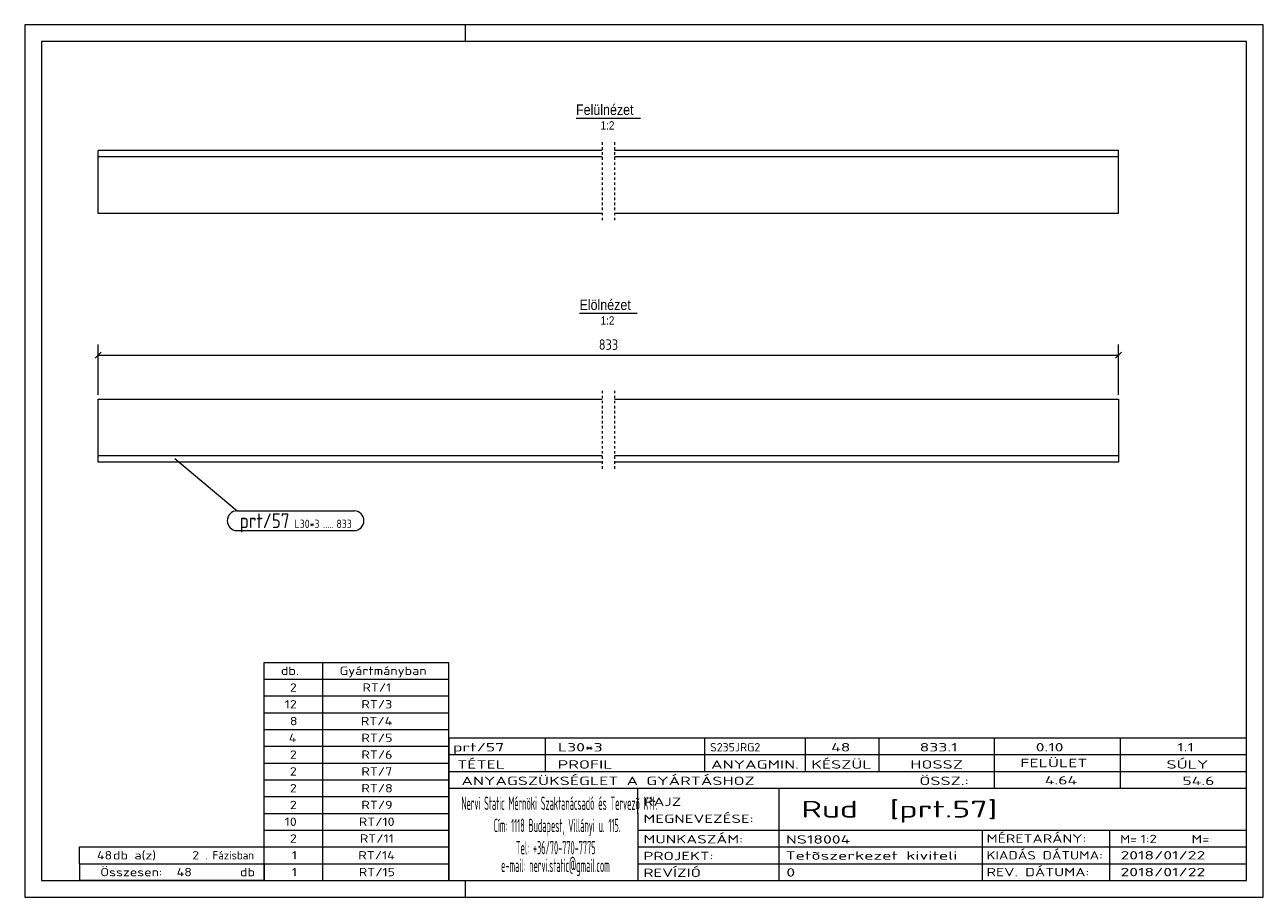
# Model space of a CAD drawing. Header units: millimetres. Extents: x 1 to 296, y 1 to 209.
import ezdxf

# ---------------------------------------------------------------- set-up
doc = ezdxf.new("R2010")
doc.units = ezdxf.units.MM
doc.header["$LTSCALE"] = 0.6
doc.linetypes.add('XKITLINE00', pattern=[0])
doc.linetypes.add('XKITLINE01', pattern=[4, 1, -1, 1, -1])
for name, color, linetype, lineweight in [('DrawingSheet', 5, 'Continuous', 0), ('OtherObjectType', 1, 'Continuous', 0), ('Part', 2, 'Continuous', 0), ('PartMark', 3, 'Continuous', 0), ('Z-DIMENSIONS', 1, 'Continuous', 0)]:
    doc.layers.add(name, color=color, linetype=linetype, lineweight=lineweight)
doc.styles.add('ARIAL', font='ARIAL.TTF')
doc.styles.add('ISOCPEUR', font='ISOCPEUR.TTF')

msp = doc.modelspace()

# ---------------------------------------------------------------- linework, layer by layer
at = {"layer": 'DrawingSheet', "color": 2, "linetype": 'XKITLINE00', "lineweight": 0}
for p, q in [((296, 209), (1, 209)), ((1, 209), (1, 1)), ((106, 205), (106, 209)), ((296, 1), (296, 209)), ((106, 1), (106, 5)), ((1, 1), (296, 1))]:
    msp.add_line(p, q, dxfattribs=at)
at = {"layer": 'DrawingSheet', "color": 3, "linetype": 'XKITLINE00', "lineweight": 0}
for p, q in [((292, 205), (5, 205)), ((5, 205), (5, 5)), ((292, 5), (292, 205)), ((5, 5), (292, 5))]:
    msp.add_line(p, q, dxfattribs=at)
at = {"layer": 'OtherObjectType', "color": 6, "linetype": 'XKITLINE00', "lineweight": 0}
for p, q in [((132.31, 186.75), (147.69, 186.75)), ((133.14, 140.24), (146.86, 140.24))]:
    msp.add_line(p, q, dxfattribs=at)
at = {"layer": 'OtherObjectType', "color": 7, "linetype": 'XKITLINE00', "lineweight": 0}
for p, q in [((58, 57), (102, 57)), ((58, 53), (58, 57)), ((72, 53), (72, 57)), ((102, 53), (102, 57)), ((58, 53), (102, 53)), ((58, 49), (58, 53)), ((72, 49), (72, 53)), ((102, 49), (102, 53)), ((58, 49), (102, 49)), ((58, 45), (58, 49)), ((72, 45), (72, 49)), ((102, 45), (102, 49)), ((58, 45), (102, 45)), ((58, 41), (58, 45)), ((72, 41), (72, 45)), ((102, 41), (102, 45)), ((58, 41), (102, 41)), ((58, 37), (58, 41)), ((72, 37), (72, 41)), ((102, 37), (102, 41)), ((102, 39), (292, 39)), ((102, 39), (102, 35)), ((102, 39), (292, 39)), ((125, 35), (125, 39)), ((163, 35), (163, 39)), ((187, 35), (187, 39)), ((204.5, 35), (204.5, 39)), ((232, 35), (232, 39)), ((262, 35), (262, 39)), ((292, 35), (292, 39)), ((58, 37), (102, 37)), ((58, 33), (58, 37)), ((72, 33), (72, 37)), ((102, 33), (102, 37)), ((58, 33), (102, 33)), ((58, 29), (58, 33)), ((72, 29), (72, 33)), ((102, 35), (292, 35)), ((102, 35), (102, 5)), ((102, 35), (292, 35)), ((102, 29), (102, 33)), ((125, 31), (125, 35)), ((163, 31), (163, 35)), ((187, 31), (187, 35)), ((204.5, 31), (204.5, 35)), ((232, 31), (232, 35)), ((262, 31), (262, 35)), ((292, 31), (292, 35)), ((102, 31), (292, 31)), ((232, 27), (232, 31)), ((262, 27), (262, 31)), ((292, 27), (292, 31)), ((58, 29), (102, 29)), ((58, 25), (58, 29)), ((72, 25), (72, 29)), ((102, 25), (102, 29)), ((102, 27), (292, 27)), ((147, 21), (147, 27)), ((180.7, 17), (180.7, 27)), ((292, 21), (292, 27)), ((58, 25), (102, 25)), ((58, 21), (58, 25)), ((72, 21), (72, 25)), ((102, 21), (102, 25)), ((58, 21), (102, 21)), ((58, 17), (58, 21)), ((72, 17), (72, 21)), ((102, 17), (102, 21)), ((147, 21), (147, 5)), ((292, 17), (292, 21)), ((58, 17), (102, 17)), ((58, 13), (58, 17)), ((72, 13), (72, 17)), ((102, 13), (102, 17)), ((147, 17), (292, 17)), ((180.7, 5), (180.7, 17)), ((229.16, 13), (229.16, 17)), ((259.5, 5), (259.5, 17)), ((292, 13), (292, 17)), ((14, 9), (14, 13)), ((14, 13), (58, 13)), ((14, 13), (58, 13)), ((58, 9), (58, 13)), ((58, 13), (102, 13)), ((58, 9), (58, 13)), ((72, 9), (72, 13)), ((102, 9), (102, 13)), ((147, 13), (292, 13)), ((229.16, 5), (229.16, 13)), ((292, 9), (292, 13)), ((14, 9), (58, 9)), ((14, 9), (14, 5)), ((14, 9), (58, 9)), ((58, 9), (58, 5)), ((58, 9), (102, 9)), ((58, 5), (58, 9)), ((72, 5), (72, 9)), ((102, 5), (102, 9)), ((147, 9), (292, 9)), ((292, 5), (292, 9)), ((58, 5), (14, 5)), ((58, 5), (102, 5)), ((102, 5), (292, 5)), ((139.5, 5), (292, 5))]:
    msp.add_line(p, q, dxfattribs=at)
at = {"layer": 'Part', "color": 2, "linetype": 'XKITLINE01', "lineweight": 0}
for p, q in [((138.5, 181), (138.5, 161.99)), ((141.5, 181), (141.5, 161.99)), ((138.5, 121.75), (138.5, 102.73)), ((141.5, 121.75), (141.5, 102.73))]:
    msp.add_line(p, q, dxfattribs=at)
at = {"layer": 'Part', "color": 2, "linetype": 'XKITLINE00', "lineweight": 0}
for p, q in [((18.5, 164), (18.5, 179)), ((138.5, 179), (18.5, 179)), ((138.5, 177.5), (18.5, 177.5)), ((261.5, 179), (141.5, 179)), ((261.5, 177.5), (141.5, 177.5)), ((261.5, 164), (261.5, 179)), ((138.5, 164), (18.5, 164)), ((261.5, 164), (141.5, 164)), ((18.5, 104.74), (18.5, 119.74)), ((18.5, 119.74), (138.5, 119.74)), ((141.5, 119.74), (261.5, 119.74)), ((261.5, 119.74), (261.5, 104.74)), ((138.5, 106.24), (18.5, 106.24)), ((261.5, 106.24), (141.5, 106.24)), ((138.5, 104.74), (18.5, 104.74)), ((261.5, 104.74), (141.5, 104.74))]:
    msp.add_line(p, q, dxfattribs=at)
at = {"layer": 'PartMark', "color": 7, "linetype": 'XKITLINE00', "lineweight": 0}
for p, q in [((36.74, 105.61), (51.59, 93.11)), ((51.59, 93.11), (79.44, 93.11)), ((51.59, 88.41), (79.44, 88.41))]:
    msp.add_line(p, q, dxfattribs=at)
for centre, start, end in [((51.59, 90.76), 90, 270), ((79.44, 90.76), 270, 90)]:
    msp.add_arc(centre, 2.35, start, end, dxfattribs=at)
at = {"layer": 'Z-DIMENSIONS', "color": 7, "linetype": 'XKITLINE00', "lineweight": 0}
for p, q in [((19.21, 130.95), (17.79, 129.53)), ((18.5, 120.74), (18.5, 132.74)), ((18.5, 130.24), (261.5, 130.24)), ((262.21, 130.95), (260.79, 129.53)), ((261.5, 120.74), (261.5, 132.74))]:
    msp.add_line(p, q, dxfattribs=at)
at = {"layer": 'Z-DIMENSIONS', "color": 3}
for p in [(18.5, 130.24), (261.5, 130.24)]:
    msp.add_point(p, dxfattribs=at)

# ---------------------------------------------------------------- texts
at = {"layer": 'OtherObjectType', "color": 6, "style": 'ARIAL', "width": 0.85}
for s, height, p in [('Felülnézet', 2.5, (132.31, 187.5)), ('1:2', 2, (138.15, 184)), ('Elölnézet', 2.5, (133.14, 140.99)), ('1:2', 2, (138.15, 137.49))]:
    msp.add_text(s, height=height, dxfattribs=at).set_placement(p)
at = {"layer": 'OtherObjectType', "color": 7, "style": 'ISOCPEUR'}
for s, height, width, p in [('db.', 2, 1.211571, (62, 54)), ('Gyártmányban', 2, 1.211571, (76, 54)), ('2', 2, 1.211571, (64.14, 50)), ('RT/1', 2, 1.211571, (81.43, 50)), ('12', 2, 1.211571, (62.92, 46)), ('RT/3', 2, 1.211571, (81.18, 46)), ('8', 2, 1.211571, (64.14, 42)), ('RT/4', 2, 1.211571, (81.06, 42)), ('4', 2, 1.211571, (63.9, 38)), ('RT/5', 2, 1.211571, (81.18, 38)), ('2', 2, 1.211571, (64.14, 34)), ('RT/6', 2, 1.211571, (81.18, 34)), ('prt/57', 2, 1.525501, (103, 35.76)), ('L30*3', 2, 1.525501, (128, 35.76)), ('S235JRG2', 2, 1.02, (164.22, 35.76)), ('48', 2, 1.525501, (193.08, 35.76)), ('833.1', 2, 1.525501, (214.16, 35.76)), ('0.10', 2, 1.525501, (241.81, 35.76)), ('1.1', 2, 1.525501, (275.52, 35.76)), ('TÉTEL', 2, 1.525501, (104, 31.66)), ('PROFIL', 2, 1.525501, (127.96, 31.66)), ('ANYAGMIN.', 2, 1.525501, (164.47, 31.66)), ('KÉSZÜL', 2, 1.525501, (188.37, 31.66)), ('HOSSZ', 2, 1.525501, (211.96, 31.66)), ('FELÜLET', 2, 1.525501, (238.13, 32)), ('SÚLY', 2, 1.525501, (272.96, 31.66)), ('2', 2, 1.211571, (64.14, 30)), ('RT/7', 2, 1.211571, (81.18, 30)), ('ANYAGSZÜKSÉGLET A GYÁRTÁSHOZ', 2, 1.525501, (105, 27.75)), ('ÖSSZ.:', 2, 1.525501, (214.1, 27.75)), ('4.64', 2, 1.525501, (243.97, 27.88)), ('54.6', 2, 1.525501, (276.75, 27.75)), ('2', 2, 1.211571, (64.14, 26)), ('RT/8', 2, 1.211571, (81.18, 26)), ('2', 2, 1.211571, (64.14, 22)), ('RT/9', 2, 1.211571, (81.18, 22)), ('Nervi Static Mérnöki\xa0Szaktanácsadó\xa0és\xa0Tervezõ Kft.', 3.1765, 0.403093, (105, 21.82)), ('RAJZ', 2, 1.445, (148.38, 22.78)), ('Rud  [prt.57]', 4, 1.474651, (186, 20)), ('MEGNEVEZÉSE:', 2, 1.445, (148.38, 18.72)), ('10', 2, 1.211571, (62.92, 18)), ('RT/10', 2, 1.211571, (80.57, 18)), ('Cím:\xa01118 Budapest, Villányi u. 115.', 3.1765, 0.403093, (112.69, 16.53)), ('2', 2, 1.211571, (64.14, 14)), ('RT/11', 2, 1.211571, (80.82, 14)), ('MUNKASZÁM:', 2, 1.445, (148.38, 13.84)), ('NS18004', 2, 1.525501, (182.28, 13.78)), ('MÉRETARÁNY:', 2, 1.36, (230.1, 14)), ('M=', 2, 1.211571, (261.91, 13.84)), ('1:2', 2, 1.275, (266.79, 13.9)), ('M=', 2, 1.275, (278.95, 13.87)), ('48', 2, 1.211571, (18.18, 10)), ('db a(z)', 2, 1.211571, (22, 10)), ('2', 2, 1.211571, (40.86, 10)), ('. Fázisban', 2, 0.935, (44, 10)), ('1', 2, 1.211571, (64.63, 10)), ('RT/14', 2, 1.211571, (80.45, 10)), ('Tel:\xa0+36/70-770-7775', 3.1765, 0.403093, (117.97, 11.24)), ('PROJEKT:', 2, 1.445, (148.38, 9.84)), ('Tetõszerkezet kiviteli ', 2, 1.525501, (182.2, 9.94)), ('KIADÁS DÁTUMA:', 2, 1.275, (230.1, 10)), ('2018/01/22', 2, 1.525501, (262, 10)), ('e-mail:\xa0nervi.static@gmail.com', 3.1765, 0.403093, (114.45, 7)), ('Összesen:            db', 2, 1.211571, (19, 6)), ('48', 2, 1.211571, (37.16, 6)), ('1', 2, 1.211571, (64.63, 6)), ('RT/15', 2, 1.211571, (80.57, 6)), ('REVÍZIÓ', 2, 1.445, (148.38, 5.84)), ('0', 2, 1.525501, (182.41, 5.92)), ('REV. DÁTUMA:', 2, 1.36, (230.1, 6)), ('2018/01/22', 2, 1.525501, (262, 6))]:
    msp.add_text(s, height=height, dxfattribs=dict(at, width=width)).set_placement(p)
at = {"layer": 'PartMark', "color": 3, "style": 'ISOCPEUR', "width": 0.85}
msp.add_text('prt/57', height=3.5, dxfattribs=at).set_placement((52.19, 89.01))
at = {"layer": 'PartMark', "color": 4, "style": 'ISOCPEUR', "width": 0.85}
for s, p in [('L30*3', (65.27, 89.01)), ('.....', (72.05, 89.01)), ('833', (75.23, 89.01))]:
    msp.add_text(s, height=2, dxfattribs=at).set_placement(p)
at = {"layer": 'Z-DIMENSIONS', "color": 3, "style": 'ISOCPEUR', "width": 0.85}
msp.add_text('833', height=2.5, dxfattribs=at).set_placement((137.74, 131.49))

doc.saveas('drawing.dxf')
